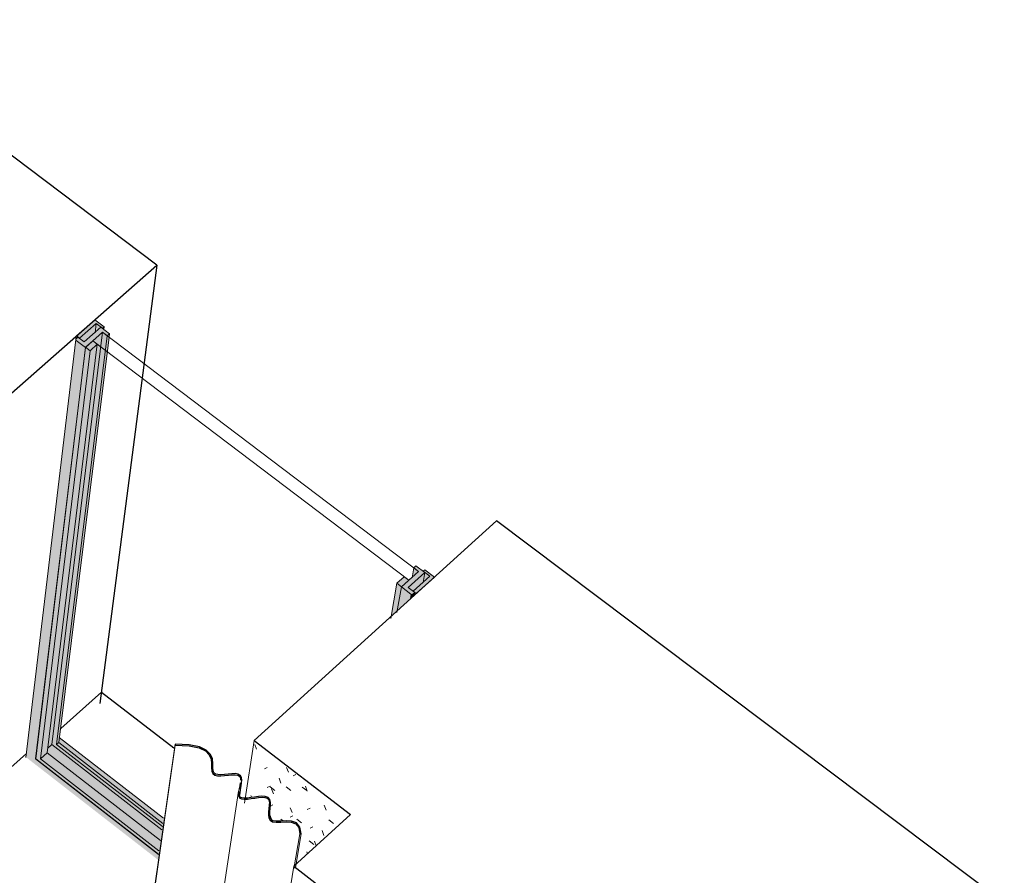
# Model space of a CAD drawing. Header units: centimetres. Extents: x 1151.07 to 1152.71, y 1902.53 to 1904.06.
# Tile 64 of 65: x 1151.76 to 1152.07, y 1903.79 to 1904.06. Entities that reach past the tile are written whole.
import ezdxf

# ---------------------------------------------------------------- set-up
doc = ezdxf.new("R2010")
doc.units = ezdxf.units.CM
for name, color, linetype, lineweight in [('Okna', 7, 'Continuous', 9), ('Okna-2', 250, 'Continuous', 25), ('Rama_Szpros', 7, 'Continuous', 9), ('Rama_Szpros-1', 8, 'Continuous', 9), ('Rama_Szpros-2', 9, 'Continuous', 9), ('Rama_Szpros-3', 50, 'Continuous', 18), ('Rama_Szpros-4', 67, 'Continuous', 9), ('Szkło', 50, 'Continuous', 18), ('Szkło-1', 67, 'Continuous', 9), ('Wzór powierzchni', 7, 'Continuous', 9), ('Wzór powierzchni-4', 10, 'Continuous', 9), ('Ściany', 7, 'Continuous', 9), ('Ściany-1', 250, 'Continuous', 25), ('Ściany-2', 47, 'Continuous', 25), ('Ściany-3', 67, 'Continuous', 9)]:
    doc.layers.add(name, color=color, linetype=linetype, lineweight=lineweight)

# ---------------------------------------------------------------- blocks, each defined once
blk = doc.blocks.new('FP_17-Aksono Kopia 1')
at = {"layer": 'Wzór powierzchni-4'}
for p, q in [((1151.83462, 1903.82866), (1151.83404, 1903.83018)), ((1151.83795, 1903.82297), (1151.83707, 1903.82257)), ((1151.84456, 1903.82151), (1151.84398, 1903.82304)), ((1151.8422, 1903.81816), (1151.84162, 1903.81968)), ((1151.84688, 1903.82078), (1151.84599, 1903.82038)), ((1151.83884, 1903.81714), (1151.83796, 1903.81674)), ((1151.83888, 1903.817), (1151.84033, 1903.81588)), ((1151.83985, 1903.81482), (1151.83928, 1903.81634)), ((1151.84383, 1903.81696), (1151.84529, 1903.81583)), ((1151.8488, 1903.81691), (1151.85026, 1903.81579)), ((1151.85041, 1903.81562), (1151.84984, 1903.81715)), ((1151.85249, 1903.81705), (1151.85225, 1903.81695)), ((1151.83311, 1903.81366), (1151.83288, 1903.81428)), ((1151.83972, 1903.81133), (1151.83897, 1903.811)), ((1151.84567, 1903.80896), (1151.8451, 1903.81047)), ((1151.8513, 1903.8103), (1151.85041, 1903.80991)), ((1151.85626, 1903.80973), (1151.85569, 1903.81125)), ((1151.83925, 1903.80693), (1151.83873, 1903.8083)), ((1151.84593, 1903.80792), (1151.84505, 1903.80752)), ((1151.84221, 1903.80693), (1151.84293, 1903.80637)), ((1151.84715, 1903.80686), (1151.8486, 1903.80574)), ((1151.85216, 1903.80449), (1151.85127, 1903.8041)), ((1151.85711, 1903.80673), (1151.85857, 1903.8056)), ((1151.8556, 1903.80181), (1151.85503, 1903.80333)), ((1151.851, 1903.80014), (1151.85246, 1903.79902)), ((1151.85319, 1903.79858), (1151.85265, 1903.80003)), ((1151.85051, 1903.79613), (1151.85028, 1903.79675))]:
    blk.add_line(p, q, dxfattribs=at)

msp = doc.modelspace()

# ---------------------------------------------------------------- hatches: boundary and pattern name
at = {"layer": 'Rama_Szpros-1'}
h = msp.add_hatch(color=256, dxfattribs=at)
h.paths.add_polyline_path([(1151.88433, 1903.87711), (1151.89003, 1903.88228), (1151.88705, 1903.88453), (1151.88653, 1903.88406), (1151.88852, 1903.88256), (1151.88334, 1903.87787), (1151.88344, 1903.87779)])
h.paths.add_polyline_path([(1151.7795, 1903.9566), (1151.78469, 1903.96116), (1151.78662, 1903.9597), (1151.78714, 1903.96016), (1151.78424, 1903.96235), (1151.77853, 1903.95733)])
h = msp.add_hatch(color=256, dxfattribs=at)
h.paths.add_polyline_path([(1151.88296, 1903.87686), (1151.88327, 1903.87698), (1151.88384, 1903.87749), (1151.88185, 1903.879), (1151.88703, 1903.88369), (1151.88425, 1903.88579), (1151.88356, 1903.88517), (1151.88505, 1903.88404), (1151.8797, 1903.87919), (1151.88263, 1903.87697)])
h.paths.add_polyline_path([(1151.78134, 1903.95378), (1151.7867, 1903.95851), (1151.78815, 1903.95741), (1151.78885, 1903.95802), (1151.78614, 1903.96007), (1151.78095, 1903.9555), (1151.77902, 1903.95696), (1151.77845, 1903.95646), (1151.77834, 1903.9562), (1151.77848, 1903.95594)])
h = msp.add_hatch(color=256, dxfattribs=at)
h.paths.add_polyline_path([(1151.87974, 1903.87923), (1151.88198, 1903.88126), (1151.88053, 1903.88237), (1151.87828, 1903.88034)])
h.paths.add_polyline_path([(1151.7828, 1903.95274), (1151.78506, 1903.95472), (1151.78363, 1903.9558), (1151.78138, 1903.95382)])
at = {"layer": 'Rama_Szpros-2'}
for points in [[(1151.78095, 1903.9555), (1151.78436, 1903.95851), (1151.78469, 1903.96116), (1151.7795, 1903.9566), (1151.78036, 1903.95594)], [(1151.77238, 1903.83016), (1151.77303, 1903.83075), (1151.78885, 1903.95802), (1151.78815, 1903.95741), (1151.77238, 1903.83017)], [(1151.78704, 1903.95938), (1151.78714, 1903.96016), (1151.78662, 1903.9597), (1151.7867, 1903.95964)], [(1151.76298, 1903.8261), (1151.77848, 1903.95594), (1151.77834, 1903.9562), (1151.76286, 1903.82626), (1151.76291, 1903.82618)], [(1151.76734, 1903.82566), (1151.76946, 1903.82757), (1151.78506, 1903.95472), (1151.7828, 1903.95274), (1151.76734, 1903.82567)], [(1151.88334, 1903.87787), (1151.8865, 1903.88073), (1151.88703, 1903.88369), (1151.88185, 1903.879), (1151.88263, 1903.87841)], [(1151.8831, 1903.87599), (1151.88366, 1903.8765), (1151.88384, 1903.87749), (1151.88327, 1903.87698)], [(1151.88233, 1903.8753), (1151.8831, 1903.87599), (1151.88327, 1903.87698), (1151.88296, 1903.87686), (1151.88263, 1903.87697)], [(1151.80571, 1903.80541), (1151.80594, 1903.80699), (1151.77323, 1903.83235), (1151.77303, 1903.83075), (1151.79376, 1903.81467)], [(1151.80557, 1903.80442), (1151.80571, 1903.80541), (1151.77303, 1903.83075), (1151.77238, 1903.83016), (1151.80545, 1903.80452)], [(1151.80448, 1903.79682), (1151.80491, 1903.80005), (1151.76946, 1903.82757), (1151.76738, 1903.82564), (1151.80431, 1903.79695)]]:
    msp.add_hatch(color=256, dxfattribs=at).paths.add_polyline_path(points)
h = msp.add_hatch(color=256, dxfattribs=at)
h.paths.add_polyline_path([(1151.8865, 1903.88073), (1151.88852, 1903.88256), (1151.88703, 1903.88369), (1151.88678, 1903.88228)])
h.paths.add_polyline_path([(1151.78436, 1903.9585), (1151.78614, 1903.96007), (1151.78469, 1903.96116), (1151.78436, 1903.95851)])
h = msp.add_hatch(color=256, dxfattribs=at)
h.paths.add_polyline_path([(1151.76585, 1903.82564), (1151.76589, 1903.82568), (1151.76585, 1903.82565)])
h.paths.add_polyline_path([(1151.76964, 1903.82905), (1151.77089, 1903.83017), (1151.7867, 1903.95851), (1151.78363, 1903.9558), (1151.78506, 1903.95472), (1151.76978, 1903.83016)])
h = msp.add_hatch(color=256, dxfattribs=at)
h.paths.add_polyline_path([(1151.80542, 1903.80338), (1151.80557, 1903.80442), (1151.77238, 1903.83017), (1151.78815, 1903.95741), (1151.7867, 1903.95851), (1151.77089, 1903.83017), (1151.80338, 1903.80497)])
h.paths.add_polyline_path([(1151.88304, 1903.88222), (1151.88505, 1903.88404), (1151.88356, 1903.88517), (1151.88305, 1903.88228)])
h = msp.add_hatch(color=256, dxfattribs=at)
h.paths.add_polyline_path([(1151.88366, 1903.8765), (1151.88433, 1903.87711), (1151.88384, 1903.87749), (1151.88374, 1903.87697)])
h.paths.add_polyline_path([(1151.77843, 1903.95642), (1151.77848, 1903.95649), (1151.77902, 1903.95696), (1151.77853, 1903.95733), (1151.77844, 1903.95646)])
h = msp.add_hatch(color=256, dxfattribs=at)
h.paths.add_polyline_path([(1151.8041, 1903.79415), (1151.80433, 1903.79574), (1151.76585, 1903.82564), (1151.78134, 1903.95378), (1151.77848, 1903.95594), (1151.76298, 1903.8261), (1151.8039, 1903.79431)])
h.paths.add_polyline_path([(1151.87839, 1903.87172), (1151.88233, 1903.8753), (1151.88263, 1903.87697), (1151.8797, 1903.87919)])
h = msp.add_hatch(color=256, dxfattribs=at)
h.paths.add_polyline_path([(1151.80434, 1903.7958), (1151.80448, 1903.79682), (1151.76734, 1903.82566), (1151.7828, 1903.95274), (1151.78138, 1903.95382), (1151.76589, 1903.82567), (1151.80424, 1903.79588)])
h.paths.add_polyline_path([(1151.87648, 1903.86999), (1151.87843, 1903.87176), (1151.87974, 1903.87923), (1151.87828, 1903.88034)])
h = msp.add_hatch(color=256, dxfattribs=at)
h.paths.add_polyline_path([(1151.80433, 1903.79574), (1151.80434, 1903.7958), (1151.80424, 1903.79581)])
h.paths.add_polyline_path([(1151.80494, 1903.80003), (1151.80542, 1903.80338), (1151.77089, 1903.83016), (1151.76964, 1903.82905), (1151.76946, 1903.82757), (1151.80491, 1903.80005)])

# ---------------------------------------------------------------- linework, layer by layer
at = {"layer": 'Okna'}
for p, q in [((1151.784, 1903.65354), (1151.80926, 1903.83025)), ((1151.78402, 1903.65323), (1151.80929, 1903.82993)), ((1151.76297, 1903.82737), (1151.73527, 1903.8025)), ((1151.82997, 1903.81821), (1151.82939, 1903.81447)), ((1151.80193, 1903.63981), (1151.82905, 1903.81558)), ((1151.84806, 1903.80237), (1151.84625, 1903.79143)), ((1151.84673, 1903.7919), (1151.84846, 1903.80234))]:
    msp.add_line(p, q, dxfattribs=at)
at = {"layer": 'Okna-2'}
for p, q in [((1151.80926, 1903.83025), (1151.80929, 1903.82993)), ((1151.84806, 1903.80237), (1151.84846, 1903.80234))]:
    msp.add_line(p, q, dxfattribs=at)
for points in [[(1151.82996, 1903.81821, 0), (1151.83005, 1903.81906, 0), (1151.82997, 1903.81985, 0), (1151.82961, 1903.82052, 0), (1151.82888, 1903.82095, 0), (1151.82795, 1903.82108, 0), (1151.82691, 1903.82104, 0), (1151.82577, 1903.82093, 0), (1151.82462, 1903.8208, 0), (1151.82352, 1903.82072, 0), (1151.82255, 1903.82076, 0), (1151.82181, 1903.82094, 0), (1151.82133, 1903.82129, 0), (1151.82108, 1903.82192, 0), (1151.82103, 1903.82294, 0), (1151.82103, 1903.82422, 0), (1151.82086, 1903.82564, 0), (1151.82026, 1903.82707, 0), (1151.81899, 1903.82838, 0), (1151.81685, 1903.82942, 0), (1151.81369, 1903.83007, 0), (1151.80926, 1903.83025, 0)], [(1151.80929, 1903.82993, 0), (1151.81365, 1903.82975, 0), (1151.81672, 1903.82911, 0), (1151.81874, 1903.82813, 0), (1151.81992, 1903.82692, 0), (1151.82048, 1903.82558, 0), (1151.82065, 1903.82422, 0), (1151.82065, 1903.82295, 0), (1151.8207, 1903.82188, 0), (1151.82101, 1903.82111, 0), (1151.82164, 1903.82065, 0), (1151.82251, 1903.82043, 0), (1151.82354, 1903.8204, 0), (1151.82468, 1903.82048, 0), (1151.82584, 1903.82061, 0), (1151.82695, 1903.82072, 0), (1151.82795, 1903.82075, 0), (1151.82876, 1903.82064, 0), (1151.82931, 1903.82033, 0), (1151.82959, 1903.81979, 0), (1151.82966, 1903.81907, 0)], [(1151.82957, 1903.81824, 0), (1151.8294, 1903.81732, 0), (1151.8292, 1903.81639, 0), (1151.82904, 1903.81549, 0), (1151.82897, 1903.81467, 0), (1151.82907, 1903.81398, 0), (1151.82938, 1903.81347, 0), (1151.82997, 1903.81319, 0), (1151.8308, 1903.81311, 0), (1151.83181, 1903.81316, 0), (1151.83293, 1903.81331, 0), (1151.8341, 1903.81348, 0), (1151.83525, 1903.81363, 0), (1151.83632, 1903.81371, 0), (1151.83725, 1903.81365, 0), (1151.83797, 1903.8134, 0), (1151.83843, 1903.81292, 0), (1151.83861, 1903.81218, 0), (1151.8386, 1903.81127, 0), (1151.83849, 1903.81025, 0), (1151.83837, 1903.8092, 0), (1151.83833, 1903.80818, 0), (1151.83845, 1903.80728, 0), (1151.83882, 1903.80655, 0), (1151.83954, 1903.80608, 0), (1151.84069, 1903.80593, 0), (1151.84218, 1903.80601, 0), (1151.84383, 1903.8061, 0), (1151.84543, 1903.80599, 0), (1151.8468, 1903.80548, 0), (1151.84774, 1903.80434, 0), (1151.84806, 1903.80237, 0)], [(1151.82959, 1903.81633, 0), (1151.82979, 1903.81726, 0), (1151.82996, 1903.81819, 0)], [(1151.84846, 1903.80234, 0), (1151.84812, 1903.80444, 0), (1151.84705, 1903.80573, 0), (1151.84551, 1903.80631, 0), (1151.84382, 1903.80642, 0), (1151.84214, 1903.80633, 0), (1151.84068, 1903.80625, 0), (1151.83969, 1903.80638, 0), (1151.83914, 1903.80673, 0), (1151.83883, 1903.80734, 0), (1151.83872, 1903.80818, 0), (1151.83877, 1903.80916, 0), (1151.83889, 1903.81021, 0), (1151.839, 1903.81124, 0), (1151.839, 1903.8122, 0), (1151.83879, 1903.81303, 0), (1151.8382, 1903.81366, 0), (1151.83732, 1903.81397, 0), (1151.83631, 1903.81403, 0), (1151.83519, 1903.81395, 0), (1151.83402, 1903.8138, 0), (1151.83286, 1903.81362, 0), (1151.83176, 1903.81348, 0), (1151.8308, 1903.81343, 0), (1151.83007, 1903.8135, 0), (1151.82966, 1903.81369, 0), (1151.82944, 1903.81405, 0), (1151.82936, 1903.81466, 0), (1151.82942, 1903.81544, 0), (1151.82944, 1903.81554, 0)]]:
    msp.add_polyline3d(points, dxfattribs=at)
at = {"layer": 'Rama_Szpros'}
for p, q in [((1151.78434, 1903.95833), (1151.78469, 1903.96116)), ((1151.77841, 1903.95633), (1151.77853, 1903.95733)), ((1151.78704, 1903.95933), (1151.78714, 1903.96016)), ((1151.78885, 1903.95802), (1151.78871, 1903.95691)), ((1151.76281, 1903.82614), (1151.77834, 1903.95626)), ((1151.78506, 1903.95472), (1151.76946, 1903.82757)), ((1151.76585, 1903.82564), (1151.78134, 1903.95378)), ((1151.78138, 1903.95382), (1151.76589, 1903.82567)), ((1151.76734, 1903.82566), (1151.7828, 1903.95274)), ((1151.88647, 1903.88054), (1151.88703, 1903.88369)), ((1151.87637, 1903.86937), (1151.87828, 1903.88034)), ((1151.87831, 1903.87126), (1151.8797, 1903.87919)), ((1151.88384, 1903.87749), (1151.88365, 1903.87644)), ((1151.76585, 1903.82564), (1151.80406, 1903.79595)), ((1151.76589, 1903.82567), (1151.80407, 1903.79601)), ((1151.76946, 1903.82757), (1151.76734, 1903.82566)), ((1151.76734, 1903.82566), (1151.80423, 1903.79702)), ((1151.76946, 1903.82757), (1151.80469, 1903.80022))]:
    msp.add_line(p, q, dxfattribs=at)
at = {"layer": 'Rama_Szpros-3'}
for p, q in [((1151.78424, 1903.96235), (1151.77853, 1903.95733)), ((1151.7795, 1903.9566), (1151.78469, 1903.96116)), ((1151.78714, 1903.96016), (1151.78424, 1903.96235)), ((1151.78469, 1903.96116), (1151.78662, 1903.9597)), ((1151.77853, 1903.95733), (1151.7795, 1903.9566)), ((1151.78614, 1903.96007), (1151.78095, 1903.9555)), ((1151.78134, 1903.95378), (1151.7867, 1903.95851)), ((1151.78885, 1903.95802), (1151.78614, 1903.96007)), ((1151.78662, 1903.9597), (1151.78714, 1903.96016)), ((1151.7867, 1903.95851), (1151.78815, 1903.95741)), ((1151.78815, 1903.95741), (1151.78885, 1903.95802)), ((1151.77902, 1903.95696), (1151.77845, 1903.95646)), ((1151.77848, 1903.95594), (1151.78134, 1903.95378)), ((1151.78095, 1903.9555), (1151.77902, 1903.95696)), ((1151.78363, 1903.9558), (1151.78138, 1903.95382)), ((1151.7828, 1903.95274), (1151.78506, 1903.95472)), ((1151.78506, 1903.95472), (1151.78363, 1903.9558)), ((1151.78138, 1903.95382), (1151.7828, 1903.95274)), ((1151.88505, 1903.88404), (1151.87974, 1903.87923)), ((1151.88185, 1903.879), (1151.88703, 1903.88369)), ((1151.88425, 1903.88579), (1151.88356, 1903.88517)), ((1151.88356, 1903.88517), (1151.88505, 1903.88404)), ((1151.88703, 1903.88369), (1151.88425, 1903.88579)), ((1151.88705, 1903.88453), (1151.88653, 1903.88406)), ((1151.88653, 1903.88406), (1151.88852, 1903.88256)), ((1151.89003, 1903.88228), (1151.88705, 1903.88453)), ((1151.88053, 1903.88237), (1151.87828, 1903.88034)), ((1151.87974, 1903.87923), (1151.88198, 1903.88126)), ((1151.88198, 1903.88126), (1151.88053, 1903.88237)), ((1151.88852, 1903.88256), (1151.88334, 1903.87787)), ((1151.88433, 1903.87711), (1151.89003, 1903.88228)), ((1151.87828, 1903.88034), (1151.87974, 1903.87923)), ((1151.8797, 1903.87919), (1151.88263, 1903.87697)), ((1151.88384, 1903.87749), (1151.88185, 1903.879)), ((1151.88327, 1903.87698), (1151.88384, 1903.87749)), ((1151.88334, 1903.87787), (1151.88433, 1903.87711))]:
    msp.add_line(p, q, dxfattribs=at)
for points in [[(1151.77845, 1903.95646, 0), (1151.77834, 1903.9562, 0), (1151.77848, 1903.95594, 0)], [(1151.88263, 1903.87697, 0), (1151.88296, 1903.87686, 0), (1151.88327, 1903.87698, 0)]]:
    msp.add_polyline3d(points, dxfattribs=at)
at = {"layer": 'Rama_Szpros-4'}
for p, q in [((1151.7867, 1903.95851), (1151.77089, 1903.83017)), ((1151.77238, 1903.83016), (1151.78815, 1903.95741)), ((1151.78871, 1903.95691), (1151.77303, 1903.83075)), ((1151.88301, 1903.88203), (1151.88356, 1903.88517)), ((1151.80568, 1903.80719), (1151.77323, 1903.83235)), ((1151.77089, 1903.83017), (1151.76964, 1903.82905)), ((1151.77089, 1903.83017), (1151.80516, 1903.80358)), ((1151.77303, 1903.83075), (1151.77238, 1903.83016)), ((1151.77238, 1903.83016), (1151.80533, 1903.80461)), ((1151.77303, 1903.83075), (1151.80547, 1903.80559))]:
    msp.add_line(p, q, dxfattribs=at)
at = {"layer": 'Szkło'}
for p, q in [((1151.7867, 1903.95851), (1151.78363, 1903.9558)), ((1151.88505, 1903.88404), (1151.7867, 1903.95851)), ((1151.78363, 1903.9558), (1151.88198, 1903.88126)), ((1151.88198, 1903.88126), (1151.88505, 1903.88404))]:
    msp.add_line(p, q, dxfattribs=at)
at = {"layer": 'Szkło-1'}
for p, q in [((1151.77089, 1903.83017), (1151.7867, 1903.95851)), ((1151.76964, 1903.82905), (1151.77089, 1903.83017)), ((1151.80516, 1903.80358), (1151.77089, 1903.83017))]:
    msp.add_line(p, q, dxfattribs=at)
at = {"layer": 'Ściany'}
for p, q in [((1151.83389, 1903.83136), (1151.83085, 1903.81184)), ((1151.84626, 1903.79224), (1151.81722, 1903.61645))]:
    msp.add_line(p, q, dxfattribs=at)
at = {"layer": 'Ściany-1'}
for p, q in [((1151.80362, 1903.97941), (1151.70218, 1904.05577)), ((1151.72797, 1903.91283), (1151.80362, 1903.97941)), ((1151.90936, 1903.89981), (1151.83389, 1903.83136)), ((1152.06738, 1903.78086), (1151.90936, 1903.89981)), ((1151.83389, 1903.83136), (1151.86384, 1903.80832)), ((1151.86384, 1903.80832), (1151.84626, 1903.79224)), ((1151.84626, 1903.79224), (1151.87343, 1903.77123))]:
    msp.add_line(p, q, dxfattribs=at)
at = {"layer": 'Ściany-2'}
for p, q in [((1151.80362, 1903.97941), (1151.78587, 1903.84293)), ((1151.78633, 1903.84649), (1151.80885, 1903.82911))]:
    msp.add_line(p, q, dxfattribs=at)
at = {"layer": 'Ściany-3'}
msp.add_line((1151.77365, 1903.8351), (1151.78633, 1903.84649), dxfattribs=at)

# ---------------------------------------------------------------- block references
at = {"layer": 'Wzór powierzchni'}
msp.add_blockref('FP_17-Aksono Kopia 1', (0, 0), dxfattribs=at)

doc.saveas('drawing.dxf')
